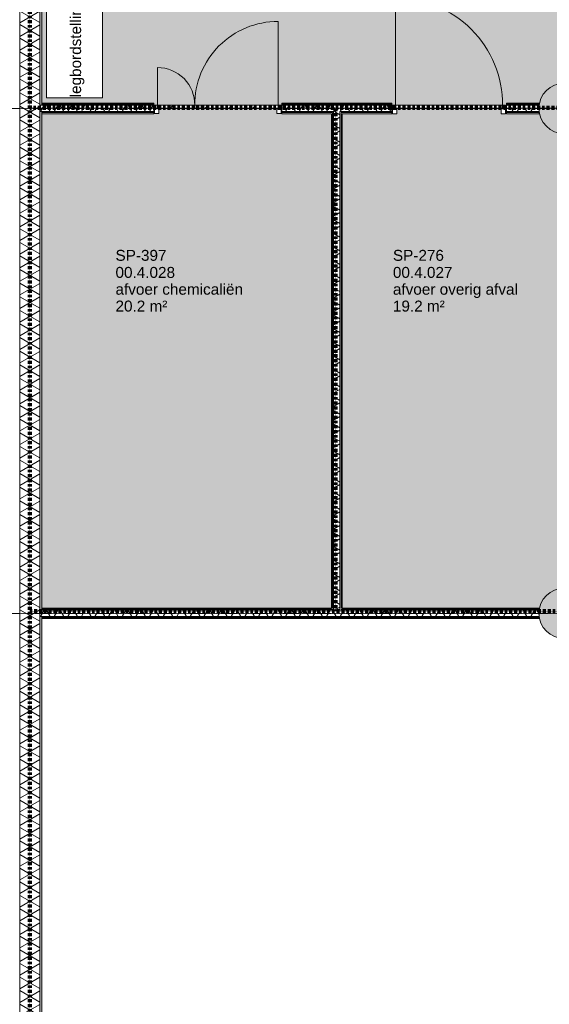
# Model space of a CAD drawing. Header units: millimetres. Extents: x -281 to 145437, y -16481 to 78869.
# Tile 180 of 256: x 10736 to 17022, y 38955 to 50655. Entities that reach past the tile are written whole.
import ezdxf

# ---------------------------------------------------------------- set-up
doc = ezdxf.new("R2010")
doc.units = ezdxf.units.MM
doc.linetypes.add('ARC FS 060 minutes', pattern=[7.2, 2.4, -1.6, 0, -1.6, 0, -1.6])
doc.linetypes.add('Grid Line', pattern=[12, 6, -2, 2, -2])
for name, color, linetype, lineweight in [('A--A23__Vloeren', 8, 'Continuous', 5), ('A--A2__Ruwbouw', 8, 'Continuous', 5), ('A--L$01A__Algemeen', 7, 'Continuous', 5), ('A--L$07A__Stramien', 1, 'Continuous', 5), ('A--L21__Buitenwanden', 3, 'Continuous', 5), ('A--L23__Vloeren', 3, 'Continuous', 5), ('A--L28__Hoofddraagconstructies', 3, 'Continuous', 9), ('A--L3__Afbouw', 2, 'Continuous', 5), ('A--LD30__DetailPenMiddel', 3, 'Continuous', 5), ('A--T$01A__Algemeen', 1, 'Continuous', 5), ('A--TR9__AlgVoorz', 1, 'Continuous', 5)]:
    doc.layers.add(name, color=color, linetype=linetype, lineweight=lineweight)
doc.styles.add('Arial_3', font='arial.ttf', dxfattribs={"height": 130})

# ---------------------------------------------------------------- blocks, each defined once
blk = doc.blocks.new('TBR-B-BWK-C-BES-ARC-R25_rvt-1-L_80_ 11')
at = {"layer": 'A--L28__Hoofddraagconstructies', "lineweight": 5}
for points in [[(17200, 49300), (17259, 49306), (17315, 49323), (17367, 49351), (17412, 49388), (17449, 49433), (17477, 49485), (17495, 49546), (17500, 49600), (17494, 49659), (17477, 49715), (17449, 49767), (17412, 49812), (17367, 49849), (17315, 49877), (17259, 49894), (17200, 49900), (17141, 49894), (17085, 49877), (17033, 49849), (16988, 49812), (16951, 49767), (16923, 49715), (16906, 49659), (16900, 49600), (16906, 49541), (16923, 49485), (16951, 49433), (16988, 49388), (17033, 49351), (17085, 49323), (17141, 49306)], [(17200, 43300), (17259, 43306), (17315, 43323), (17367, 43351), (17412, 43388), (17449, 43433), (17477, 43485), (17495, 43546), (17500, 43600), (17493, 43663), (17477, 43715), (17449, 43767), (17412, 43812), (17367, 43849), (17315, 43877), (17259, 43894), (17200, 43900), (17141, 43894), (17085, 43877), (17033, 43849), (16988, 43812), (16951, 43767), (16923, 43715), (16906, 43659), (16900, 43600), (16906, 43541), (16923, 43485), (16951, 43433), (16988, 43388), (17033, 43351), (17085, 43323), (17141, 43306)]]:
    blk.add_hatch(color=21, dxfattribs=at).paths.add_polyline_path(points)
at = {"layer": 'A--L28__Hoofddraagconstructies', "color": 231, "lineweight": 18}
for centre, start, end in [((17200, 49600), 0, 180), ((17200, 49600), 180, 360), ((17200, 43600), 0, 180), ((17200, 43600), 180, 0)]:
    blk.add_arc(centre, 300, start, end, dxfattribs=at)
blk = doc.blocks.new('65_GM_LIB_fire separation vertical_gen_arc - 060 minutes-2432537-L_80_ 11')
at = {"layer": 'A--L$01A__Algemeen', "linetype": 'ARC FS 060 minutes', "lineweight": 100}
blk.add_line((0, 0), (7128, 0), dxfattribs=at)
blk = doc.blocks.new('65_GM_LIB_fire separation vertical_gen_arc - 060 minutes-2436736-L_80_ 11')
at = {"layer": 'A--L$01A__Algemeen', "linetype": 'ARC FS 060 minutes', "lineweight": 100}
blk.add_line((0, 0), (44095, 0), dxfattribs=at)
blk = doc.blocks.new('65_GM_LIB_fire separation vertical_gen_arc - 060 minutes-2432538-L_80_ 11')
at = {"layer": 'A--L$01A__Algemeen', "linetype": 'ARC FS 060 minutes', "lineweight": 100}
blk.add_line((0, 0), (11258, 0), dxfattribs=at)
blk = doc.blocks.new('65_GM_LIB_fire separation vertical_gen_arc - 060 minutes-2417775-L_80_ 11')
at = {"layer": 'A--L$01A__Algemeen', "linetype": 'ARC FS 060 minutes', "lineweight": 100}
blk.add_line((0, 0), (5978, 0), dxfattribs=at)
blk = doc.blocks.new('TBR-B-INS-BR-ARC-R25_rvt-1-L_80_ 11')
at = {"layer": 'A--L$01A__Algemeen', "color": 124, "linetype": 'ARC FS 060 minutes', "lineweight": 100}
for name, p, rotation in [('65_GM_LIB_fire separation vertical_gen_arc - 060 minutes-2436736-L_80_ 11', (10857, 56530), 269.9999999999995), ('65_GM_LIB_fire separation vertical_gen_arc - 060 minutes-2432537-L_80_ 11', (17985, 49606), 180), ('65_GM_LIB_fire separation vertical_gen_arc - 060 minutes-2417775-L_80_ 11', (14485, 43627), 89.9999999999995), ('65_GM_LIB_fire separation vertical_gen_arc - 060 minutes-2432538-L_80_ 11', (22115, 43627), 180)]:
    blk.add_blockref(name, p, dxfattribs=dict(at, rotation=rotation))
blk = doc.blocks.new('NLRS_30_DO_WB_deur enkel draai-SH_gen_cpz1 - 32_31_05_deur enkel gesloten_gen_plaatstaal_1340x2800-63122922-L_80_ 11')
at = {"layer": 'A--L3__Afbouw'}
for p, q in [((-637, 37.5), (-670, 37.5)), ((-670, 37.5), (-670, 20.3)), ((-670, 20.3), (-669, 20.3)), ((-669, 19.5), (-670, 19.5)), ((-670, 19.5), (-670, -44.5)), ((-669, 20.3), (-669, 19.5)), ((-637, -3.7), (-637, 37.5)), ((670, 37.5), (637, 37.5)), ((637, 37.5), (637, -3.7)), ((669, 19.5), (669, 20.3)), ((669, 20.3), (670, 20.3)), ((670, 19.5), (669, 19.5)), ((670, 20.3), (670, 37.5)), ((670, -44.5), (670, 19.5)), ((-670, -44.5), (-669, -44.5)), ((-669, -45.3), (-670, -45.3)), ((-670, -45.3), (-670, -62.5)), ((-670, -62.5), (-620, -62.5)), ((-669, -44.5), (-669, -45.3)), ((-638, -4.5), (-638, -3.7)), ((-638, -3.7), (-637, -3.7)), ((-620, -4.5), (-638, -4.5)), ((-621, -48.3), (-621, -47.5)), ((-621, -47.5), (-620, -47.5)), ((-620, -48.3), (-621, -48.3)), ((-620, -47.5), (-620, -4.5)), ((-620, -62.5), (-620, -48.3)), ((620, -4.5), (620, -47.5)), ((638, -4.5), (620, -4.5)), ((620, -47.5), (621, -47.5)), ((621, -48.3), (620, -48.3)), ((620, -48.3), (620, -62.5)), ((620, -62.5), (670, -62.5)), ((621, -47.5), (621, -48.3)), ((637, -3.7), (638, -3.7)), ((638, -3.7), (638, -4.5)), ((669, -45.3), (669, -44.5)), ((669, -44.5), (670, -44.5)), ((670, -45.3), (669, -45.3)), ((670, -62.5), (670, -45.3))]:
    blk.add_line(p, q, dxfattribs=at)
blk = doc.blocks.new('NLRS_30_DO_UN_paneel dicht-SH_gen_cpz - 32_30_paneel_gen-49347455-L_80_ 11')
at = {"layer": 'A--L3__Afbouw'}
for p, q in [((634.5, 20), (-634.5, 20)), ((-634.5, 20), (-634.5, 5.8)), ((-634.5, 5.8), (-633.5, 5.8)), ((-633.5, 5), (-634.5, 5)), ((-634.5, 5), (-634.5, -5)), ((-633.5, 5.8), (-633.5, 5)), ((633.5, 5), (633.5, 5.8)), ((633.5, 5.8), (634.5, 5.8)), ((634.5, 5), (633.5, 5)), ((634.5, 5.8), (634.5, 20)), ((634.5, -5), (634.5, 5)), ((-634.5, -5), (-633.5, -5)), ((-633.5, -5.8), (-634.5, -5.8)), ((-634.5, -5.8), (-634.5, -20)), ((-634.5, -20), (634.5, -20)), ((-633.5, -5), (-633.5, -5.8)), ((633.5, -5.8), (633.5, -5)), ((633.5, -5), (634.5, -5)), ((634.5, -5.8), (633.5, -5.8)), ((634.5, -20), (634.5, -5.8))]:
    blk.add_line(p, q, dxfattribs=at)
blk = doc.blocks.new('NLRS_30_DO_WB_deur dubbel draai-SH_gen_cpz1 - 32_31_01_plaatstaal deur dubbel invulling dicht-A_gen_bxh_1500x2800_DD_40-63122917-L_80_ 11')
at = {"layer": 'A--L3__Afbouw'}
for p, q in [((-717, 38), (-750, 38)), ((-750, 38), (-750, 20)), ((-750, 20), (-749, 20)), ((-749, 20), (-750, 20)), ((-750, 20), (-750, -44)), ((-749, 20), (-749, 20)), ((-717, -4), (-717, 38)), ((750, 38), (717, 38)), ((717, 38), (717, -4)), ((750, 20), (749, 20)), ((749, 20), (749, 20)), ((749, 20), (750, 20)), ((750, 20), (750, 38)), ((750, -44), (750, 20)), ((-750, -44), (-749, -44)), ((-749, -45), (-750, -45)), ((-750, -45), (-750, -62)), ((-750, -62), (-700, -62)), ((-749, -44), (-749, -45)), ((-700, -4), (-718, -4)), ((-718, -4), (-718, -4)), ((-718, -4), (-717, -4)), ((-701, -48), (-701, -47)), ((-701, -47), (-700, -47)), ((-700, -48), (-701, -48)), ((-700, -47), (-700, -4)), ((-700, -62), (-700, -48)), ((700, -4), (700, -47)), ((718, -4), (700, -4)), ((700, -47), (701, -47)), ((701, -48), (700, -48)), ((700, -48), (700, -62)), ((700, -62), (750, -62)), ((701, -47), (701, -48)), ((717, -4), (718, -4)), ((718, -4), (718, -4)), ((749, -45), (749, -44)), ((749, -44), (750, -44)), ((750, -45), (749, -45)), ((750, -62), (750, -45))]:
    blk.add_line(p, q, dxfattribs=at)
blk = doc.blocks.new('NLRS_30_DO_UN_paneel dubbel-SH_gen_cpz - 31_31_01_paneel_gen-63122918-L_80_ 11')
at = {"layer": 'A--L3__Afbouw'}
h = blk.add_hatch(dxfattribs=at)
h.set_pattern_fill('FP_171', color=256, style=0, pattern_type=2)
h.set_pattern_definition([(45, (-12593, -49617.5), (-141.42136, 141.42136), [])])
h.paths.add_polyline_path([(142, -20), (142, 20), (-142, 20), (-142, -20), (110.6, -20)])
for p, q in [((-142, 20), (-220, 20)), ((-220, 20), (-220, 5.8)), ((-220, 5.8), (-219, 5.8)), ((-219, 5), (-220, 5)), ((-220, 5), (-220, -5)), ((-219, 5.8), (-219, 5)), ((-143, 5), (-143, 5.8)), ((-143, 5.8), (-142, 5.8)), ((-142, 5), (-143, 5)), ((-142, 5.8), (-142, 20)), ((142, 20), (-142, 20)), ((-142, 20), (-142, -20)), ((-142, -5), (-142, 5)), ((220, 20), (142, 20)), ((142, 20), (142, 5.8)), ((142, -20), (142, 20)), ((142, 5.8), (143, 5.8)), ((143, 5), (142, 5)), ((142, 5), (142, -5)), ((143, 5.8), (143, 5)), ((219, 5), (219, 5.8)), ((219, 5.8), (220, 5.8)), ((220, 5), (219, 5)), ((220, 5.8), (220, 20)), ((220, -5), (220, 5)), ((-220, -5), (-219, -5)), ((-219, -5.8), (-220, -5.8)), ((-220, -5.8), (-220, -20)), ((-220, -20), (-142, -20)), ((-219, -5), (-219, -5.8)), ((-143, -5.8), (-143, -5)), ((-143, -5), (-142, -5)), ((-142, -5.8), (-143, -5.8)), ((-142, -20), (-142, -5.8)), ((-142, -20), (142, -20)), ((142, -5), (143, -5)), ((143, -5.8), (142, -5.8)), ((142, -5.8), (142, -20)), ((142, -20), (220, -20)), ((143, -5), (143, -5.8)), ((219, -5.8), (219, -5)), ((219, -5), (220, -5)), ((220, -5.8), (219, -5.8)), ((220, -20), (220, -5.8))]:
    blk.add_line(p, q, dxfattribs=at)
blk = doc.blocks.new('NLRS_30_DO_UN_paneel dubbel-SH_gen_cpz - 31_31_01_paneel_gen-63122920-L_80_ 11')
at = {"layer": 'A--L3__Afbouw'}
h = blk.add_hatch(dxfattribs=at)
h.set_pattern_fill('FP_172', color=256, style=0, pattern_type=2)
h.set_pattern_definition([(225, (13307.5, 49617.5), (141.42136, -141.42136), [])])
h.paths.add_polyline_path([(-354.3, 20), (-416.5, 20), (-416.5, -20), (416.5, -20), (416.5, 20), (124.8, 20)])
for p, q in [((-494.5, 20), (-416.5, 20)), ((-494.5, 5.8), (-494.5, 20)), ((-493.5, 5.8), (-494.5, 5.8)), ((-494.5, 5), (-493.5, 5)), ((-494.5, -5), (-494.5, 5)), ((-493.5, 5), (-493.5, 5.8)), ((-417.5, 5.8), (-417.5, 5)), ((-416.5, 5.8), (-417.5, 5.8)), ((-417.5, 5), (-416.5, 5)), ((-416.5, 20), (-416.5, 5.8)), ((-416.5, 20), (416.5, 20)), ((-416.5, -20), (-416.5, 20)), ((-416.5, 5), (-416.5, -5)), ((416.5, 20), (494.5, 20)), ((416.5, 5.8), (416.5, 20)), ((416.5, 20), (416.5, -20)), ((417.5, 5.8), (416.5, 5.8)), ((416.5, 5), (417.5, 5)), ((416.5, -5), (416.5, 5)), ((417.5, 5), (417.5, 5.8)), ((493.5, 5.8), (493.5, 5)), ((494.5, 5.8), (493.5, 5.8)), ((493.5, 5), (494.5, 5)), ((494.5, 20), (494.5, 5.8)), ((494.5, 5), (494.5, -5)), ((-493.5, -5), (-494.5, -5)), ((-494.5, -5.8), (-493.5, -5.8)), ((-494.5, -20), (-494.5, -5.8)), ((-416.5, -20), (-494.5, -20)), ((-493.5, -5.8), (-493.5, -5)), ((-417.5, -5), (-417.5, -5.8)), ((-416.5, -5), (-417.5, -5)), ((-417.5, -5.8), (-416.5, -5.8)), ((-416.5, -5.8), (-416.5, -20)), ((416.5, -20), (-416.5, -20)), ((417.5, -5), (416.5, -5)), ((416.5, -5.8), (417.5, -5.8)), ((416.5, -20), (416.5, -5.8)), ((494.5, -20), (416.5, -20)), ((417.5, -5.8), (417.5, -5)), ((493.5, -5), (493.5, -5.8)), ((494.5, -5), (493.5, -5)), ((493.5, -5.8), (494.5, -5.8)), ((494.5, -5.8), (494.5, -20))]:
    blk.add_line(p, q, dxfattribs=at)
blk = doc.blocks.new('NLRS_30_DO_UN_clearance zone-SH_gen_cpz - NLRS_30_DO_UN_clearance zone-SH_gen_cpz-63122921-L_80_ 11')
at = {"layer": 'A--L3__Afbouw'}
blk.add_line((-497, -1017), (-497, -25), dxfattribs=at)
blk.add_arc((-497, -25), 992, 270, 0.2889, dxfattribs=at)
blk = doc.blocks.new('NLRS_30_DO_UN_clearance zone-SH_gen_cpz - NLRS_30_DO_UN_clearance zone-SH_gen_cpz-63122919-L_80_ 11')
at = {"layer": 'A--L3__Afbouw'}
blk.add_line((-222, 468), (-222, 25), dxfattribs=at)
blk.add_arc((-222, 25), 443, 359.3526, 90, dxfattribs=at)
blk = doc.blocks.new('NLRS_30_DO_UN_clearance zone-SH_gen_cpz - NLRS_30_DO_UN_clearance zone-SH_gen_cpz-53700877-L_80_ 11')
at = {"layer": 'A--L3__Afbouw'}
blk.add_line((-637, 1297), (-637, 25), dxfattribs=at)
blk.add_arc((-637, 25), 1272, 359.7747, 90, dxfattribs=at)

msp = doc.modelspace()

# ---------------------------------------------------------------- hatches: boundary and pattern name
at = {"layer": 'A--A23__Vloeren'}
h = msp.add_hatch(color=10, dxfattribs=at)
h.paths.add_polyline_path([(22243.8, 18810), (22243.8, 22125), (22240, 22125), (22240, 18810)])
h.paths.add_polyline_path([(24850, 21200), (24850, 22800), (24181, 22800), (24181, 21200), (24202.3, 21200)])
h.paths.add_polyline_path([(24181, 24800), (24850, 24800), (24850, 26400), (24181, 26400), (24181, 24950.2)])
h.paths.add_polyline_path([(24850, 28400), (24850, 30000), (24135, 30000), (24135, 28400), (24681.4, 28400)])
h.paths.add_polyline_path([(24850, 32000), (24850, 33600), (24181, 33600), (24181, 32000), (24202.3, 32000)])
h.paths.add_polyline_path([(24202.3, 35600), (24850, 35600), (24850, 37200), (24181, 37200), (24181, 35600)])
h.paths.add_polyline_path([(24181, 39200), (24850, 39200), (24850, 40800), (24181, 40800), (24181, 39539.8)])
h.paths.add_polyline_path([(24181, 42800), (24850, 42800), (24850, 44400), (24181, 44400), (24181, 43345.8)])
h.paths.add_polyline_path([(16904, 43537.5), (16907, 43537.5), (16905.8, 43541.5), (16900.5, 43594.9), (16900.5, 43537.5)])
h.paths.add_polyline_path([(17493, 43537.5), (17499.5, 43537.5), (17499.5, 43594.9), (17494.2, 43541.5)])
h.paths.add_polyline_path([(17499.5, 43605.1), (17500, 43662.5), (17860, 43663), (17860, 49537.5), (17499.5, 49537.5), (17499.5, 49594.9), (17494.2, 49541.5), (17477.2, 49485.2), (17449.4, 49433.3), (17412.1, 49387.9), (17366.7, 49350.6), (17314.8, 49322.8), (17258.5, 49305.8), (17200, 49300), (17141.5, 49305.8), (17085.2, 49322.8), (17033.3, 49350.6), (16987.9, 49387.9), (16950.6, 49433.3), (16922.8, 49485.2), (16905.8, 49541.5), (16900.5, 49594.9), (16900, 49537.5), (16512.5, 49537.5), (16512.5, 49662.5), (16900.5, 49662.5), (16900.5, 49605.1), (16905.8, 49658.5), (16922.8, 49714.8), (16950.6, 49766.7), (16987.9, 49812.1), (17033.3, 49849.4), (17085.2, 49877.2), (17141.5, 49894.2), (17200, 49900), (17258.5, 49894.2), (17314.8, 49877.2), (17366.7, 49849.4), (17412.1, 49812.1), (17449.4, 49766.7), (17477.2, 49714.8), (17494.7, 49653.7), (17499.5, 49605.1), (17500, 49662.5), (17860, 49662.5), (17860, 49790), (22240, 49790), (22240, 49557), (24103.1, 49557), (24104.2, 49557), (24100, 49600), (24105.8, 49658.5), (24122.8, 49714.8), (24150.6, 49766.7), (24187.9, 49812.1), (24233.3, 49849.4), (24285.2, 49877.2), (24341.5, 49894.2), (24400, 49900), (24462.5, 49893), (24462.5, 49894.2), (24462.5, 49901.5), (24337.5, 49901.5), (24337.5, 53165), (24462.5, 53165), (24462.5, 53175), (24362.5, 53176), (24362.5, 53225), (24420.5, 53224), (24421.3, 53208), (24462.5, 53208), (24462.5, 53210.5), (24422.5, 53211.5), (24422.5, 54189.5), (24462.5, 54189.5), (24462.5, 54192), (24420.5, 54192), (24420.5, 54175), (24362.5, 54176), (24362.5, 54225), (24462.5, 54225), (24462.5, 54235), (24337.5, 54235), (24337.5, 55298.5), (24462.5, 55298.5), (24462.5, 55307), (24458.5, 55305.8), (24400, 55300), (24341.5, 55305.8), (24285.2, 55322.8), (24233.3, 55350.6), (24187.9, 55387.9), (24150.6, 55433.3), (24122.8, 55485.2), (24105.8, 55541.5), (24100, 55600), (24105.8, 55658.5), (24123.1, 55715.3), (24150.6, 55766.7), (24187.9, 55812.1), (24233.3, 55849.4), (24285.2, 55877.2), (24341.5, 55894.2), (24400, 55900), (24462.5, 55894.6), (24462.5, 55901.5), (24337.5, 55901.5), (24337.5, 56540), (10999, 56540), (10999, 49662.5), (12327.5, 49662.5), (12327.5, 49537.5), (10999, 49537.5), (10999, 43662.5), (14437.5, 43662.5), (14437.5, 49537.5), (13847.5, 49537.5), (13847.5, 49662.5), (15152.5, 49662.5), (15152.5, 49537.5), (14562.5, 49537.5), (14562.5, 43662.5), (16900.5, 43662.5), (16900.5, 43605.1), (16907.1, 43663), (16922.8, 43714.8), (16950.6, 43766.7), (16987.9, 43812.1), (17033.3, 43849.4), (17085.2, 43877.2), (17141.5, 43894.2), (17200, 43900), (17258.5, 43894.2), (17314.8, 43877.2), (17366.7, 43849.4), (17412.1, 43812.1), (17449.4, 43766.7), (17477.2, 43714.8), (17494.7, 43653.7), (17496.3, 43637.5)])
h.paths.add_polyline_path([(22227.5, 43985), (22240, 43985), (22240, 43995), (22227.5, 43995)])
h.paths.add_polyline_path([(22227.5, 44028), (22240, 44028), (22240, 44030.5), (22227.5, 44030.5)])
h.paths.add_polyline_path([(22227.5, 44969.5), (22240, 44969.5), (22240, 44972), (22227.5, 44972)])
h.paths.add_polyline_path([(22240, 45005), (22240, 45015), (22227.5, 45015), (22227.5, 45005)])
h.paths.add_polyline_path([(22227.5, 45842), (22240, 45842), (22240, 47540), (21990, 47540), (21990, 46090), (22227.5, 46090), (22227.5, 45883.1)])
h.paths.add_polyline_path([(24388, 49300.2), (24388, 49301.2), (24365.3, 49303.4)])
h.paths.add_polyline_path([(16452.5, 49537.5), (16453.5, 49595.5), (16469.5, 49596.3), (16470.5, 49637.5), (16502.5, 49637.5), (16501.5, 49537.5), (16453.5, 49537.5)])
h.paths.add_polyline_path([(15212.5, 49537.5), (15162.5, 49537.5), (15163.5, 49637.5), (15195.5, 49637.5), (15195.5, 49595.5), (15212.5, 49595.5), (15212.5, 49550)])
h.paths.add_polyline_path([(13788.5, 49537.5), (13787.5, 49537.5), (13788.5, 49595.5), (13804.5, 49596.3), (13805.5, 49637.5), (13837.5, 49637.5), (13836.5, 49537.5)])
h.paths.add_polyline_path([(12386.5, 49537.5), (12337.5, 49537.5), (12338.5, 49637.5), (12370.5, 49637.5), (12370.5, 49595.5), (12387.5, 49595.5), (12387.5, 49537.5)])
h.paths.add_polyline_path([(22287.5, 49570), (22248.5, 49570), (22249.5, 49573.5), (22248.5, 49573.5), (22249.5, 49630), (22288.5, 49630), (22288.5, 49622.5), (22298.5, 49622.5), (22298.5, 49573.5), (22312.5, 49572.7), (22313.5, 49570), (22298.5, 49570)])
h.paths.add_polyline_path([(24043.5, 49570), (24044.5, 49573.5), (24063.5, 49573.5), (24063.5, 49578), (24043.5, 49578), (24043.5, 49572.7)])
h.paths.add_polyline_path([(23723.2, 49570), (23593.8, 49570.8), (23594.5, 49573.5), (23608.5, 49573.5), (23608.5, 49622.5), (23618.5, 49623.3), (23619.5, 49630), (24088.5, 49630), (24087.5, 49626.5), (24088.5, 49626.5), (24087.5, 49570), (23891.6, 49570)])
h.paths.add_polyline_path([(23658.5, 49570), (23657.5, 49578), (23638.5, 49578), (23638.5, 49573.5), (23657.5, 49572.7)])
h.paths.add_polyline_path([(23418.5, 49570), (22318.5, 49570), (22318.5, 49577.5), (22308.5, 49578), (22308.5, 49626.5), (22294.5, 49627.3), (22293.5, 49630), (23613.5, 49630), (23612.5, 49626.5), (23598.5, 49626.5), (23598.5, 49577.5), (23588.5, 49576.7), (23587.5, 49570), (23528.5, 49570)])
h.paths.add_polyline_path([(23657.5, 49584), (23658.5, 49584), (23657.5, 49589.5), (23638.5, 49589.5), (23638.5, 49584)])
h.paths.add_polyline_path([(24063.5, 49584), (24063.5, 49589.5), (24043.5, 49589.5), (24044.5, 49584)])
h.paths.add_polyline_path([(16467, 49597.5), (15198, 49597.5), (15199, 49637.5), (16467, 49637.5), (16467, 49611.7)])
h.paths.add_polyline_path([(12735, 49597.5), (12373, 49597.5), (12374, 49637.5), (13802, 49637.5), (13801, 49597.5), (12736, 49597.5)])
h.paths.add_polyline_path([(12814, 49611.7), (12813, 49612.5), (12813, 49611.7)])
h.paths.add_polyline_path([(12814, 49622.5), (12813, 49623.3), (12813, 49622.5)])
h.paths.add_polyline_path([(11053.3, 49727.5), (11053.3, 50827.5), (11719.3, 50827.5), (11719.3, 49727.5)])
h.paths.add_polyline_path([(11719.3, 50935.3), (11053.3, 50935.3), (11053.3, 54145.3), (12803.3, 54145.3), (12803.3, 50935.3), (11745.3, 50935.3)])
h.paths.add_polyline_path([(20934, 51395.1), (20934, 53795.1), (21234, 53795.1), (21234, 51395.1)])
h.paths.add_polyline_path([(16987.9, 51400), (14794, 51400), (14794, 52500), (20434, 52500), (20434, 51400), (17000.9, 51400)])
h.paths.add_polyline_path([(23925.2, 52210), (23925.2, 52650), (24265.2, 52650), (24265.2, 52210), (24202.3, 52210)])
h.paths.add_polyline_path([(17888.5, 52687), (15203, 52687), (15203, 53087), (17888.5, 53087)])
h.paths.add_polyline_path([(17974, 52695.1), (17974, 53795.1), (20834, 53795.1), (20834, 52695.1), (19734.5, 52695.1)])
h.paths.add_polyline_path([(18722.5, 55196.1), (18722.5, 55736.1), (20522.5, 55736.1), (20522.5, 55196.1), (19411.2, 55196.1)])
h.paths.add_polyline_path([(17200, 55300), (17141.5, 55305.8), (17085.2, 55322.8), (17033.3, 55350.6), (16987.9, 55387.9), (16950.6, 55433.3), (16922.8, 55485.2), (16905.8, 55541.5), (16900, 55600), (16905.8, 55658.5), (16923.1, 55715.3), (16950.6, 55766.7), (16987.9, 55812.1), (17033.3, 55849.4), (17085.2, 55877.2), (17141.5, 55894.2), (17200, 55900), (17258.5, 55894.2), (17314.8, 55877.2), (17366.7, 55849.4), (17412.1, 55812.1), (17449.4, 55766.7), (17477.2, 55714.8), (17494.7, 55653.7), (17500, 55600), (17494.2, 55541.5), (17477.2, 55485.2), (17449.4, 55433.3), (17412.1, 55387.9), (17366.7, 55350.6), (17314.8, 55322.8), (17258.5, 55305.8)])
h.paths.add_polyline_path([(11039, 55555.1), (11039, 56355.1), (12239, 56355), (12239, 55555.1), (11448.1, 55555.1)])
h.paths.add_polyline_path([(12289, 55555.1), (12289, 56355.1), (13489, 56355.1), (13489, 55555.1), (12703.6, 55555.1)])
h.paths.add_polyline_path([(13539, 55555.1), (13539, 56355.1), (14739, 56355.1), (14739, 55555.1), (13661.8, 55555.1)])
at = {"layer": 'A--A2__Ruwbouw'}
h = msp.add_hatch(dxfattribs=at)
h.set_pattern_fill('FP_309', color=256, angle=60, style=0, pattern_type=2)
h.set_pattern_definition([(330, (10717, 34440.5), (70, 121.2436), []), (30, (10717, 34440.5), (-70, 121.2436), [])])
h.paths.add_polyline_path([(10974, 12341), (10974, 18450), (10736, 18450), (10736, 12341), (10787.1, 12341)])
h.paths.add_polyline_path([(10736, 19740), (10974, 19740), (10974, 20220), (10736, 20220), (10736, 19875.5)])
h.paths.add_polyline_path([(10736, 21510), (10974, 21510), (10974, 22505), (10736, 22505), (10736, 21778.5)])
h.paths.add_polyline_path([(10974, 23795), (10974, 56540), (10736, 56540), (10736, 23795), (10787.1, 23795)])
h = msp.add_hatch(dxfattribs=at)
h.set_pattern_fill('FP_308', color=256, style=0, pattern_type=2)
h.set_pattern_definition([(270, (10717, 34440.5), (100, 2e-13), [1000, 0]), (315, (10717, 34440.5), (2e-13, -100.01318), [141.42, -141.42]), (225, (10717, 34440.5), (2e-13, -100.01318), [141.42, -141.42])])
h.paths.add_polyline_path([(10999, 12341), (10999, 15898.5), (10975, 15898.5), (10975, 12341)])
h.paths.add_polyline_path([(10999, 15973.5), (10999, 18450), (10975, 18450), (10975, 15973.5)])
h.paths.add_polyline_path([(10999, 19740), (10999, 20220), (10975, 20220), (10975, 19740)])
h.paths.add_polyline_path([(10999, 21510), (10999, 22505), (10975, 22505), (10975, 21510)])
h.paths.add_polyline_path([(10999, 23795), (10999, 30362.5), (10975, 30362.5), (10975, 23795)])
h.paths.add_polyline_path([(10999, 30437.5), (10999, 43562.5), (10975, 43562.5), (10975, 30437.5)])
h.paths.add_polyline_path([(10999, 43637.5), (10999, 49562.5), (10975, 49562.5), (10975, 43637.5)])
h.paths.add_polyline_path([(10975, 49637.5), (10999, 49637.5), (10999, 56540), (10975, 56540), (10975, 49689.1)])
h = msp.add_hatch(color=256, dxfattribs=at)
h.paths.add_polyline_path([(10974, 12341), (10975, 12341), (10974, 12897.9)])
h.paths.add_polyline_path([(10974, 15973.5), (10975, 15973.5), (10974, 16069.5)])
h.paths.add_polyline_path([(10974, 19740), (10975, 19740), (10974, 19875.5)])
h.paths.add_polyline_path([(10974, 21510), (10975, 21510), (10974, 21778.5)])
h.paths.add_polyline_path([(10974, 23795), (10975, 23795), (10974, 24315.9)])
h.paths.add_polyline_path([(10974, 30437.5), (10975, 30437.5), (10974, 30450)])
h.paths.add_polyline_path([(10974, 43637.5), (10975, 43637.5), (10974, 43650)])
h.paths.add_polyline_path([(10974, 49637.5), (10975, 49637.5), (10974, 49650)])
h = msp.add_hatch(dxfattribs=at)
h.set_pattern_fill('FP_39', color=256, angle=-300, style=0, pattern_type=2)
h.set_pattern_definition([(240, (13949.75, 49662.5), (121.2436, -70), []), (300, (13949.75, 49662.5), (121.2436, 70), [])])
h.paths.add_polyline_path([(16512.5, 49562.5), (16900.5, 49562.5), (16900.5, 49637.5), (16512.5, 49637.5)])
h.paths.add_polyline_path([(10975, 49562.5), (12327.5, 49562.5), (12327.5, 49637.5), (10974, 49637.5), (10974, 49562.5)])
h.paths.add_polyline_path([(15152.5, 49562.5), (15152.5, 49637.5), (13847.5, 49637.5), (13847.5, 49562.5), (14620, 49562.5)])
h = msp.add_hatch(dxfattribs=at)
h.set_pattern_fill('FP_7', color=256, style=0, pattern_type=2)
h.set_pattern_definition([(90, (14512.5, 46600), (-700, -9e-13), []), (90, (14462.5, 46600), (-700, -9e-13), []), (90, (14412.5, 46600), (-700, -9e-13), []), (90, (14362.5, 46600), (-700, -9e-13), []), (90, (14312.5, 46600), (-700, -9e-13), []), (90, (14262.5, 46600), (-700, -9e-13), [])])
h.paths.add_polyline_path([(14450, 43650), (14462.5, 43650), (14462.5, 49550), (14450, 49550), (14450, 43662.5)])
h = msp.add_hatch(dxfattribs=at)
h.set_pattern_fill('FP_6', color=256, angle=60, style=0, pattern_type=2)
h.set_pattern_definition([(150, (14562.5, 46600), (-70, -121.2436), []), (210, (14562.5, 46600), (70, -121.2436), [])])
h.paths.add_polyline_path([(14462.5, 43637.5), (14537.5, 43637.5), (14537.5, 49562.5), (14462.5, 49562.5), (14462.5, 43650)])
h = msp.add_hatch(dxfattribs=at)
h.set_pattern_fill('FP_3', color=256, angle=-300, style=0, pattern_type=2)
h.set_pattern_definition([(240, (13949.75, 43662.5), (121.2436, -70), []), (300, (13949.75, 43662.5), (121.2436, 70), [])])
h.paths.add_polyline_path([(16900.5, 43562.5), (16900.5, 43637.5), (10974, 43637.5), (10975, 43562.5), (16536.5, 43562.5)])

# ---------------------------------------------------------------- linework, layer by layer
at = {"layer": 'A--L$07A__Stramien', "linetype": 'Grid Line'}
for p, q in [((100373, 49600), (-281.1, 49600)), ((100373, 43600), (-281.1, 43600))]:
    msp.add_line(p, q, dxfattribs=at)
at = {"layer": 'A--L21__Buitenwanden'}
for p, q in [((10736, 23795), (10736, 56540)), ((10974, 23795), (10974, 56540)), ((10975, 49637.5), (10975, 56540)), ((10999, 49637.5), (10999, 56540)), ((12327.5, 49637.5), (10974, 49637.5)), ((12327.5, 49662.5), (10999, 49662.5)), ((12327.5, 49650), (10999, 49650)), ((12327.5, 49537.5), (12327.5, 49662.5)), ((15152.5, 49662.5), (13847.5, 49662.5)), ((13847.5, 49662.5), (13847.5, 49537.5)), ((15152.5, 49650), (13847.5, 49650)), ((15152.5, 49637.5), (13847.5, 49637.5)), ((15152.5, 49537.5), (15152.5, 49662.5)), ((16900.5, 49662.5), (16512.5, 49662.5)), ((16512.5, 49662.5), (16512.5, 49537.5)), ((16900.5, 49650), (16512.5, 49650)), ((16900.5, 49637.5), (16512.5, 49637.5)), ((16900.5, 49537.5), (16900.5, 49662.5)), ((12327.5, 49562.5), (10974, 49562.5)), ((10975, 43637.5), (10975, 49562.5)), ((10999, 43637.5), (10999, 49562.5)), ((12327.5, 49550), (10999, 49550)), ((10999, 49537.5), (12327.5, 49537.5)), ((14462.5, 49562.5), (13847.5, 49562.5)), ((14450, 49550), (13847.5, 49550)), ((13847.5, 49537.5), (14437.5, 49537.5)), ((14437.5, 49537.5), (14437.5, 43662.5)), ((14450, 43662.5), (14450, 49550)), ((14462.5, 43637.5), (14462.5, 49562.5)), ((14537.5, 43637.5), (14537.5, 49562.5)), ((15152.5, 49562.5), (14537.5, 49562.5)), ((14550, 43662.5), (14550, 49550)), ((15152.5, 49550), (14550, 49550)), ((14562.5, 43662.5), (14562.5, 49537.5)), ((14562.5, 49537.5), (15152.5, 49537.5)), ((16900.5, 49562.5), (16512.5, 49562.5)), ((16900.5, 49550), (16512.5, 49550)), ((16512.5, 49537.5), (16900.5, 49537.5)), ((14437.5, 43662.5), (10999, 43662.5)), ((14450, 43650), (10999, 43650)), ((16900.5, 43650), (14550, 43650)), ((16900.5, 43662.5), (14562.5, 43662.5)), ((16900.5, 43537.5), (16900.5, 43662.5)), ((14462.5, 43637.5), (10974, 43637.5)), ((16900.5, 43562.5), (10974, 43562.5)), ((10975, 30437.5), (10975, 43562.5)), ((10999, 30437.5), (10999, 43562.5)), ((16900.5, 43550), (10999, 43550)), ((10999, 43537.5), (16900.5, 43537.5)), ((16900.5, 43637.5), (14537.5, 43637.5))]:
    msp.add_line(p, q, dxfattribs=at)
at = {"layer": 'A--L23__Vloeren', "color": 7}
msp.add_line((16907, 43537.5), (16900.5, 43537.5), dxfattribs=at)
at = {"layer": 'A--LD30__DetailPenMiddel'}
for p, q in [((11053.3, 50827.5), (11053.3, 49727.5)), ((11719.3, 49727.5), (11719.3, 50827.5)), ((11053.3, 49727.5), (11719.3, 49727.5))]:
    msp.add_line(p, q, dxfattribs=at)

# ---------------------------------------------------------------- block references
at = {"lineweight": 5}
for name in ['TBR-B-BWK-C-BES-ARC-R25_rvt-1-L_80_ 11', 'TBR-B-INS-BR-ARC-R25_rvt-1-L_80_ 11']:
    msp.add_blockref(name, (0, 0), dxfattribs=at)
at = {"layer": 'A--L3__Afbouw'}
for name, p in [('NLRS_30_DO_UN_clearance zone-SH_gen_cpz - NLRS_30_DO_UN_clearance zone-SH_gen_cpz-53700877-L_80_ 11', (15832.5, 49617.5)), ('NLRS_30_DO_UN_clearance zone-SH_gen_cpz - NLRS_30_DO_UN_clearance zone-SH_gen_cpz-63122919-L_80_ 11', (12593, 49617.5)), ('NLRS_30_DO_WB_deur dubbel draai-SH_gen_cpz1 - 32_31_01_plaatstaal deur dubbel invulling dicht-A_gen_bxh_1500x2800_DD_40-63122917-L_80_ 11', (13087.5, 49600)), ('NLRS_30_DO_UN_paneel dubbel-SH_gen_cpz - 31_31_01_paneel_gen-63122918-L_80_ 11', (12593, 49617.5)), ('NLRS_30_DO_WB_deur enkel draai-SH_gen_cpz1 - 32_31_05_deur enkel gesloten_gen_plaatstaal_1340x2800-63122922-L_80_ 11', (15832.5, 49600)), ('NLRS_30_DO_UN_paneel dicht-SH_gen_cpz - 32_30_paneel_gen-49347455-L_80_ 11', (15832.5, 49617.5))]:
    msp.add_blockref(name, p, dxfattribs=at)
at = {"layer": 'A--L3__Afbouw', "rotation": 180}
for name in ['NLRS_30_DO_UN_clearance zone-SH_gen_cpz - NLRS_30_DO_UN_clearance zone-SH_gen_cpz-63122921-L_80_ 11', 'NLRS_30_DO_UN_paneel dubbel-SH_gen_cpz - 31_31_01_paneel_gen-63122920-L_80_ 11']:
    msp.add_blockref(name, (13307.5, 49617.5), dxfattribs=at)

# ---------------------------------------------------------------- texts
at = {"layer": 'A--T$01A__Algemeen', "color": 7, "insert": (11334.2, 49732), "char_height": 130, "width": 1467.088, "attachment_point": 1, "rotation": 90, "style": 'Arial_3'}
msp.add_mtext('legbordstelling ', dxfattribs=at)
at = {"layer": 'A--TR9__AlgVoorz', "char_height": 130, "attachment_point": 1, "style": 'Arial_3'}
for s, insert, width in [('SP-397', (11872.6, 47919.4), 713.502), ('SP-276', (15165.9, 47919.4), 713.502), ('00.4.028', (11872.6, 47716.7), 849.789), ('00.4.027', (15165.9, 47716.7), 849.789), ('afvoer chemicaliën', (11872.6, 47516.7), 1803.797), ('afvoer overig afval', (15165.9, 47516.7), 1755.696), ('20.2 m²', (11872.6, 47316.7), 737.552), ('19.2 m²', (15165.9, 47316.7), 737.552)]:
    msp.add_mtext(s, dxfattribs=dict(at, insert=insert, width=width))

doc.saveas('drawing.dxf')
